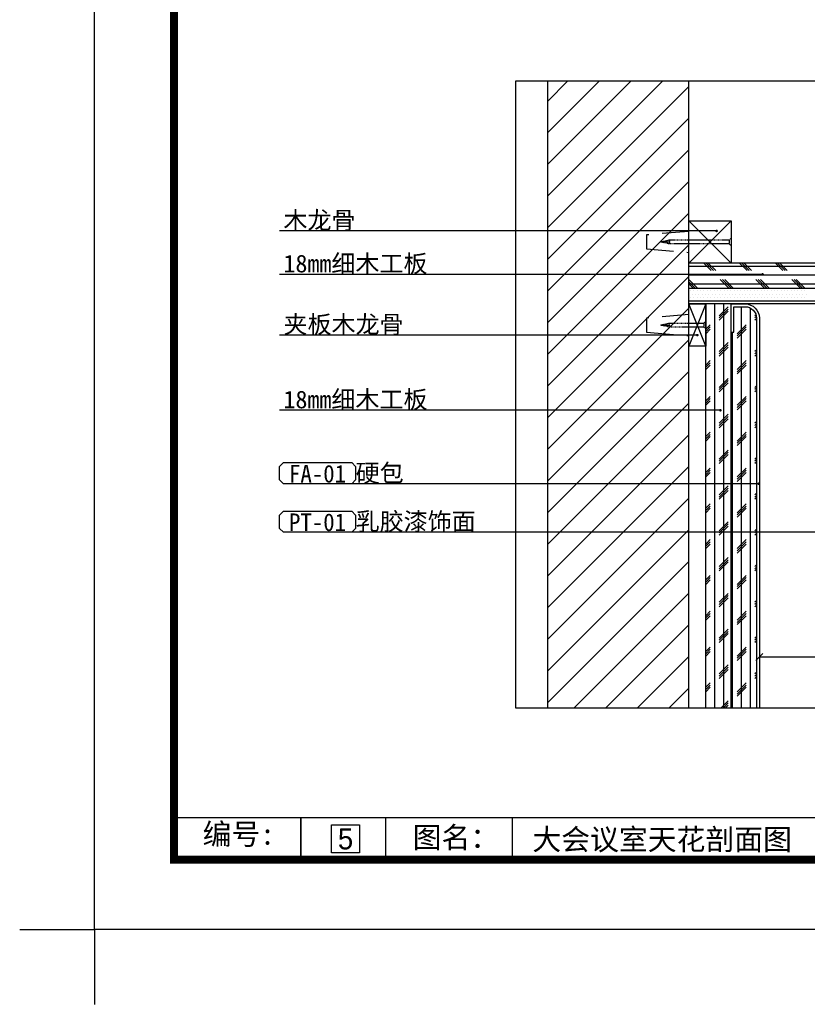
# Model space of a CAD drawing. Header units: millimetres. Extents: x -53 to 3023, y -53 to 2153.
# Tile 1 of 52: x -53 to 506, y -53 to 645. Entities that reach past the tile are written whole.
import ezdxf
from ezdxf.enums import TextEntityAlignment as Align

# ---------------------------------------------------------------- set-up
doc = ezdxf.new("R2010")
doc.units = ezdxf.units.MM
doc.header["$LTSCALE"] = 5
for name, pattern in [('DASH', [0.35, 0.25, -0.1]), ('HIDDEN2', [0.1875, 0.125, -0.0625]), ('HIDDENX2', [19.05, 12.7, -6.35])]:
    doc.linetypes.add(name, pattern=pattern)
doc.layers.get('Defpoints').update_dxf_attribs({"color": 8})
for name, color, linetype in [('A-建筑-拆墙', 251, 'Continuous'), ('A-建筑-窗户', 4, 'Continuous'), ('A2图框$0$E-图框', 100, 'Continuous'), ('E--图例', 3, 'Continuous'), ('E-尺寸标注', 9, 'Continuous'), ('E-文本', 7, 'Continuous'), ('F-文本', 61, 'Continuous'), ('Q-立面-填充', 251, 'Continuous'), ('Q-立面-墙体', 2, 'Continuous'), ('Q-立面-完成面造型线', 6, 'Continuous'), ('Q-立面-次粗线', 31, 'Continuous'), ('Q-立面-粗线', 30, 'Continuous'), ('Q-立面-细线', 8, 'Continuous')]:
    doc.layers.add(name, color=color, linetype=linetype)
doc.layers.add('A-批量打印图层', color=251, linetype='Continuous', plot=False)
doc.layers.add('A2图框$0$图框外线', color=1, linetype='Continuous', plot=False)
doc.styles.add('-宋体', font='SimSun.ttf', dxfattribs={"width": 0.8})
doc.styles.add('ar', font='arial.ttf')
doc.styles.add('CCD_DIM', font='SimSun.ttf', dxfattribs={"width": 0.8})
doc.styles.get("Standard").update_dxf_attribs({"font": 'SimSun.ttf'})
doc.styles.add('TXT', font='gbenor.shx', dxfattribs={"width": 0.7})
doc.styles.add('黑体', font='SIMHEI_0.TTF')
doc.dimstyles.new('1', dxfattribs={"dimscale": 0, "dimtxt": 2.5, "dimasz": 1.5, "dimexe": 1, "dimexo": 0, "dimgap": 0.3, "dimtad": 1, "dimdec": 0, "dimzin": 0, "dimdsep": 46, "dimtxsty": 'Standard', "dimblk": 'ARCHTICK', "dimcen": 0.09, "dimclrd": 8, "dimclre": 8, "dimclrt": 4, "dimadec": 0, "dimazin": 0, "dimtfac": 1, "dimtdec": 0, "dimtix": 1, "dimtofl": 0, "dimtmove": 2, "dimatfit": 3, "dimldrblk": 'DOTSMALL', "dimfxl": 5, "dimfxlon": 1, "dimtolj": 1, "dimtzin": 0, "dimarcsym": 0})
doc.dimstyles.get("Standard").update_dxf_attribs({"dimtxt": 0.18, "dimasz": 0.18, "dimexe": 0.18, "dimexo": 0.0625, "dimgap": 0.09, "dimtad": 0, "dimtih": 1, "dimtoh": 1, "dimdec": 4, "dimzin": 0, "dimdsep": 46, "dimtxsty": 'Standard', "dimcen": 0.09, "dimadec": 0, "dimazin": 0, "dimtfac": 1, "dimtdec": 4, "dimtofl": 0, "dimtmove": 0, "dimatfit": 3, "dimfxl": 1, "dimtolj": 1, "dimtzin": 0, "dimarcsym": 0})

# ---------------------------------------------------------------- blocks, each defined once
blk = doc.blocks.new('*U43')
at = {"layer": 'Q-立面-填充'}
for p, q in [((-15, 18), (15, 30)), ((15, 18), (-15, 30))]:
    blk.add_line(p, q, dxfattribs=at)
at = {"layer": 'Q-立面-次粗线', "linetype": 'HIDDEN2'}
for p, q in [((0, 50), (0, 44)), ((-1.4, 19.5), (1.4, 19.5))]:
    blk.add_line(p, q, dxfattribs=at)
blk.add_lwpolyline([(1.4, 44), (0, 50), (-1.4, 44), (-1.4, 19.5), (-2.6, 18), (2.6, 18), (1.4, 19.5)], close=True, dxfattribs=at)
blk.add_lwpolyline([(-1.4, 44, 0.251338), (0, 44, 0.251338), (1.4, 44)], format="xyb", dxfattribs=at)
at = {"layer": 'Q-立面-次粗线'}
blk.add_lwpolyline([(-15, 18), (15, 18), (15, 30), (-15, 30)], close=True, dxfattribs=at)
at = {"layer": 'Q-立面-细线', "linetype": 'HIDDENX2', "ltscale": 0.3}
blk.add_lwpolyline([(5, 60), (7.5, 30), (-7.5, 30), (-5, 60)], close=True, dxfattribs=at)
blk = doc.blocks.new('*U44')
at = {"layer": 'Q-立面-填充'}
for p, q in [((-15, 0), (15, 30)), ((15, 0), (-15, 30))]:
    blk.add_line(p, q, dxfattribs=at)
at = {"layer": 'Q-立面-次粗线', "linetype": 'HIDDEN2'}
for p, q in [((0, 50), (0, 44)), ((-1.4, 1.5), (1.4, 1.5))]:
    blk.add_line(p, q, dxfattribs=at)
blk.add_lwpolyline([(1.4, 44), (0, 50), (-1.4, 44), (-1.4, 1.5), (-2.6, 0), (2.6, 0), (1.4, 1.5)], close=True, dxfattribs=at)
blk.add_lwpolyline([(-1.4, 44, 0.251338), (0, 44, 0.251338), (1.4, 44)], format="xyb", dxfattribs=at)
at = {"layer": 'Q-立面-次粗线'}
blk.add_lwpolyline([(-15, 0), (15, 0), (15, 30), (-15, 30)], close=True, dxfattribs=at)
at = {"layer": 'Q-立面-细线', "linetype": 'HIDDENX2', "ltscale": 0.3}
blk.add_lwpolyline([(5, 60), (7.5, 30), (-7.5, 30), (-5, 60)], close=True, dxfattribs=at)
blk = doc.blocks.new('_ArchTick')
at = {"color": 0, "linetype": 'ByBlock', "const_width": 0.15}
blk.add_lwpolyline([(-0.5, -0.5), (0.5, 0.5)], dxfattribs=at)
blk = doc.blocks.new('*D126')
at = {"layer": 'Defpoints', "color": 0, "ltscale": 0.2, "transparency": 16777216}
for p in [(-535297.27, 505087.25), (-535257.27, 505087.25), (-535297.27, 505077.17)]:
    blk.add_point(p, dxfattribs=at)
at = {"layer": 'E-尺寸标注', "color": 44, "lineweight": -2, "ltscale": 0.2, "transparency": 16777216}
for p, q in [((-535297.27, 505082.17), (-535297.27, 505076.17)), ((-535257.27, 505082.17), (-535257.27, 505076.17)), ((-535257.27, 505077.17), (-535297.27, 505077.17))]:
    blk.add_line(p, q, dxfattribs=at)
at = {"layer": 'E-尺寸标注', "color": 44, "lineweight": -2, "ltscale": 0.2, "transparency": 16777216, "rotation": 180}
blk.add_blockref('_ArchTick', (-535297.27, 505077.17), dxfattribs=at)
at = {"layer": 'E-尺寸标注', "color": 44, "lineweight": -2, "ltscale": 0.2, "transparency": 16777216}
blk.add_blockref('_ArchTick', (-535257.27, 505077.17), dxfattribs=at)
at = {"layer": 'E-尺寸标注', "color": 50, "ltscale": 0.2, "transparency": 16777216, "insert": (-535277.27, 505079.17), "char_height": 2.5, "attachment_point": 5, "style": 'CCD_DIM'}
blk.add_mtext('\\A1;200', dxfattribs=at)
blk = doc.blocks.new('HBA_Leader_Dot')
at = {"color": 0, "linetype": 'ByBlock'}
blk.add_line((-5, 0), (-10, 0), dxfattribs=at)
at = {"color": 0, "linetype": 'ByBlock', "const_width": 5}
blk.add_lwpolyline([(-2.5, 0, 1), (2.5, 0, 1)], format="xyb", close=True, dxfattribs=at)
blk = doc.blocks.new('A2图框')
at = {"layer": 'A2图框$0$E-图框', "color": 4, "const_width": 1.13}
blk.add_lwpolyline([(-363.4, 295.3), (209.38, 295.3), (209.38, -104.9), (-363.4, -104.9)], close=True, dxfattribs=at)
at = {"layer": 'A2图框$0$图框外线', "color": 1}
blk.add_lwpolyline([(-374.72, 305.2), (219.28, 305.2), (219.28, -114.8), (-374.72, -114.8)], close=True, dxfattribs=at)
blk.add_lwpolyline([(-374.72, 305.2), (219.28, 305.2), (219.28, -114.8), (-374.72, -114.8)], close=True, dxfattribs=at)
blk.add_lwpolyline([(-374.72, 305.2), (219.28, 305.2), (219.28, -114.8), (-374.72, -114.8)], close=True, dxfattribs=at)
blk.add_lwpolyline([(-385.32, -114.8), (-374.72, -114.8), (-374.72, -125.41)], dxfattribs=at)
blk = doc.blocks.new('序号')
at = {"layer": 'E-文本', "color": 3}
blk.add_lwpolyline([(-5.25, 0.25), (0.25, 0.25), (0.25, -5.25), (-5.25, -5.25)], close=True, dxfattribs=at)
at = {"layer": 'E-文本', "style": '黑体'}
blk.add_attdef('序号', text='', height=4, dxfattribs=at).set_placement((-2.5, -2.5), align=Align.MIDDLE_CENTER)
blk = doc.blocks.new('材料编号1')
at = {"layer": 'E--图例', "color": 3}
blk.add_lwpolyline([(8.715, -1.898), (8.715, -0.637), (8.346, -0.267), (1.889, -0.267), (1.52, -0.637), (1.52, -1.898), (1.889, -2.267), (8.346, -2.267)], close=True, dxfattribs=at)
at = {"layer": 'E-文本', "style": 'TXT', "width": 0.7}
blk.add_attdef('编号', (1.608, -2.296), '', height=2, dxfattribs=at)
blk = doc.blocks.new('0')
at = {"color": 3}
for p, q in [((-535380.33, 505054.41), (-534861.54, 505054.41)), ((-535362.33, 505048.41), (-535362.33, 505054.41)), ((-535362.33, 505054.41), (-535362.33, 505048.41)), ((-535350.33, 505054.41), (-535350.33, 505048.41)), ((-535332.33, 505054.41), (-535332.33, 505048.41))]:
    blk.add_line(p, q, dxfattribs=at)
at = {"layer": 'A-批量打印图层'}
blk.add_lwpolyline([(-535391.64, 505458.51), (-534797.64, 505458.51), (-534797.64, 505038.51), (-535391.64, 505038.51)], close=True, dxfattribs=at)
at = {"layer": 'Defpoints', "linetype": 'Continuous'}
blk.add_lwpolyline([(-535331.89, 505069.97), (-534912.83, 505069.97), (-534912.83, 505158.84), (-535331.89, 505158.84)], close=True, dxfattribs=at)
at = {"layer": 'Q-立面-填充', "ltscale": 0.2}
for p, q in [((-535327.27, 505156.04, 1.38), (-535324.48, 505158.84, 1.38)), ((-535327.27, 505151.55, 1.38), (-535319.99, 505158.84, 1.38)), ((-535327.27, 505147.06, 1.38), (-535315.5, 505158.84, 1.38)), ((-535327.27, 505142.57, 1.38), (-535311.01, 505158.84, 1.38)), ((-535327.27, 505138.08, 1.38), (-535307.27, 505158.08, 1.38)), ((-535327.27, 505133.59, 1.38), (-535307.27, 505153.59, 1.38)), ((-535327.27, 505129.1, 1.38), (-535307.27, 505149.1, 1.38)), ((-535327.27, 505124.61, 1.38), (-535307.27, 505144.61, 1.38)), ((-535327.27, 505120.12, 1.38), (-535307.27, 505140.12, 1.38)), ((-535327.27, 505115.63, 1.38), (-535307.27, 505135.63, 1.38)), ((-535304.1, 505132, 1.38), (-535305.15, 505133.05, 1.38)), ((-535303.78, 505132, 1.38), (-535304.84, 505133.05, 1.38)), ((-535303.46, 505132, 1.38), (-535304.52, 505133.05, 1.38)), ((-535299.02, 505132, 1.38), (-535300.07, 505133.05, 1.38)), ((-535298.7, 505132, 1.38), (-535299.76, 505133.05, 1.38)), ((-535298.38, 505132, 1.38), (-535299.44, 505133.05, 1.38)), ((-535293.94, 505132, 1.38), (-535294.99, 505133.05, 1.38)), ((-535293.62, 505132, 1.38), (-535294.68, 505133.05, 1.38)), ((-535293.3, 505132, 1.38), (-535294.36, 505133.05, 1.38)), ((-535307.27, 505132.63, 1.38), (-535211.47, 505132.63, 1.38)), ((-535307.27, 505131.36, 1.38), (-535211.47, 505131.36, 1.38)), ((-535327.27, 505111.14, 1.38), (-535307.27, 505131.14, 1.38)), ((-535306, 505129.46, 1.38), (-535307.27, 505130.73, 1.38)), ((-535306.32, 505129.46, 1.38), (-535307.27, 505130.41, 1.38)), ((-535307.27, 505130.09, 1.38), (-535211.47, 505130.09, 1.38)), ((-535306.64, 505129.46, 1.38), (-535307.27, 505130.09, 1.38)), ((-535301.56, 505129.46, 1.38), (-535302.83, 505130.73, 1.38)), ((-535301.24, 505129.46, 1.38), (-535302.51, 505130.73, 1.38)), ((-535300.92, 505129.46, 1.38), (-535302.19, 505130.73, 1.38)), ((-535296.48, 505129.46, 1.38), (-535297.75, 505130.73, 1.38)), ((-535296.16, 505129.46, 1.38), (-535297.43, 505130.73, 1.38)), ((-535295.84, 505129.46, 1.38), (-535297.11, 505130.73, 1.38)), ((-535291.4, 505129.46, 1.38), (-535292.67, 505130.73, 1.38)), ((-535291.08, 505129.46, 1.38), (-535292.35, 505130.73, 1.38)), ((-535290.76, 505129.46, 1.38), (-535292.03, 505130.73, 1.38)), ((-535303.6, 505069.97, 1.38), (-535303.6, 505127.25, 1.38)), ((-535302.33, 505069.97, 1.38), (-535302.33, 505127.25, 1.38)), ((-535327.27, 505106.65, 1.38), (-535307.27, 505126.65, 1.38)), ((-535301.7, 505126.84, 1.38), (-535302.97, 505125.57, 1.38)), ((-535301.7, 505126.53, 1.38), (-535302.97, 505125.26, 1.38)), ((-535301.7, 505126.21, 1.38), (-535302.97, 505124.94, 1.38)), ((-535299.79, 505069.97, 1.38), (-535299.79, 505126.85, 1.38)), ((-535298.52, 505069.97, 1.38), (-535298.52, 505126.67, 1.38)), ((-535297.74, 505125.72, 1.38), (-535297.89, 505125.57, 1.38)), ((-535304.24, 505124.3, 1.38), (-535304.87, 505123.67, 1.38)), ((-535299.16, 505124.3, 1.38), (-535300.43, 505123.03, 1.38)), ((-535297.69, 505125.46, 1.38), (-535297.89, 505125.26, 1.38)), ((-535297.67, 505125.15, 1.38), (-535297.89, 505124.94, 1.38)), ((-535304.24, 505123.99, 1.38), (-535304.87, 505123.35, 1.38)), ((-535304.24, 505123.67, 1.38), (-535304.87, 505123.03, 1.38)), ((-535301.06, 505069.97, 1.38), (-535301.06, 505123.25, 1.38)), ((-535299.16, 505123.99, 1.38), (-535300.43, 505122.72, 1.38)), ((-535299.16, 505123.67, 1.38), (-535300.43, 505122.4, 1.38)), ((-535327.27, 505102.16, 1.38), (-535307.27, 505122.16, 1.38)), ((-535301.7, 505121.76, 1.38), (-535302.97, 505120.49, 1.38)), ((-535301.7, 505121.45, 1.38), (-535302.97, 505120.18, 1.38)), ((-535301.7, 505121.13, 1.38), (-535302.97, 505119.86, 1.38)), ((-535297.67, 505120.71, 1.38), (-535297.89, 505120.49, 1.38)), ((-535297.67, 505120.39, 1.38), (-535297.89, 505120.18, 1.38)), ((-535304.24, 505119.22, 1.38), (-535304.87, 505118.59, 1.38)), ((-535304.24, 505118.91, 1.38), (-535304.87, 505118.27, 1.38)), ((-535299.16, 505119.22, 1.38), (-535300.43, 505117.95, 1.38)), ((-535299.16, 505118.91, 1.38), (-535300.43, 505117.64, 1.38)), ((-535297.67, 505120.07, 1.38), (-535297.89, 505119.86, 1.38)), ((-535327.27, 505097.67, 1.38), (-535307.27, 505117.67, 1.38)), ((-535304.24, 505118.59, 1.38), (-535304.87, 505117.95, 1.38)), ((-535299.16, 505118.59, 1.38), (-535300.43, 505117.32, 1.38)), ((-535301.7, 505116.68, 1.38), (-535302.97, 505115.41, 1.38)), ((-535301.7, 505116.37, 1.38), (-535302.97, 505115.1, 1.38)), ((-535301.7, 505116.05, 1.38), (-535302.97, 505114.78, 1.38)), ((-535297.67, 505115.63, 1.38), (-535297.89, 505115.41, 1.38)), ((-535297.67, 505115.31, 1.38), (-535297.89, 505115.1, 1.38)), ((-535297.67, 505114.99, 1.38), (-535297.89, 505114.78, 1.38)), ((-535327.27, 505093.18, 1.38), (-535307.27, 505113.18, 1.38)), ((-535304.24, 505114.14, 1.38), (-535304.87, 505113.51, 1.38)), ((-535304.24, 505113.83, 1.38), (-535304.87, 505113.19, 1.38)), ((-535304.24, 505113.51, 1.38), (-535304.87, 505112.87, 1.38)), ((-535299.16, 505114.14, 1.38), (-535300.43, 505112.87, 1.38)), ((-535299.16, 505113.83, 1.38), (-535300.43, 505112.56, 1.38)), ((-535299.16, 505113.51, 1.38), (-535300.43, 505112.24, 1.38)), ((-535301.7, 505111.6, 1.38), (-535302.97, 505110.33, 1.38)), ((-535301.7, 505111.29, 1.38), (-535302.97, 505110.02, 1.38)), ((-535301.7, 505110.97, 1.38), (-535302.97, 505109.7, 1.38)), ((-535297.67, 505110.55, 1.38), (-535297.89, 505110.33, 1.38)), ((-535304.24, 505109.06, 1.38), (-535304.87, 505108.43, 1.38)), ((-535299.16, 505109.06, 1.38), (-535300.43, 505107.79, 1.38)), ((-535297.67, 505110.23, 1.38), (-535297.89, 505110.02, 1.38)), ((-535297.67, 505109.91, 1.38), (-535297.89, 505109.7, 1.38)), ((-535327.27, 505088.69, 1.38), (-535307.27, 505108.69, 1.38)), ((-535304.24, 505108.75, 1.38), (-535304.87, 505108.11, 1.38)), ((-535304.24, 505108.43, 1.38), (-535304.87, 505107.79, 1.38)), ((-535299.16, 505108.75, 1.38), (-535300.43, 505107.48, 1.38)), ((-535299.16, 505108.43, 1.38), (-535300.43, 505107.16, 1.38)), ((-535301.7, 505106.52, 1.38), (-535302.97, 505105.25, 1.38)), ((-535301.7, 505106.21, 1.38), (-535302.97, 505104.94, 1.38)), ((-535301.7, 505105.89, 1.38), (-535302.97, 505104.62, 1.38)), ((-535297.67, 505105.47, 1.38), (-535297.89, 505105.25, 1.38)), ((-535297.67, 505105.15, 1.38), (-535297.89, 505104.94, 1.38)), ((-535297.67, 505104.83, 1.38), (-535297.89, 505104.62, 1.38)), ((-535327.27, 505084.2, 1.38), (-535307.27, 505104.2, 1.38)), ((-535304.24, 505103.98, 1.38), (-535304.87, 505103.35, 1.38)), ((-535304.24, 505103.67, 1.38), (-535304.87, 505103.03, 1.38)), ((-535304.24, 505103.35, 1.38), (-535304.87, 505102.71, 1.38)), ((-535299.16, 505103.98, 1.38), (-535300.43, 505102.71, 1.38)), ((-535299.16, 505103.67, 1.38), (-535300.43, 505102.4, 1.38)), ((-535299.16, 505103.35, 1.38), (-535300.43, 505102.08, 1.38)), ((-535301.7, 505101.44, 1.38), (-535302.97, 505100.17, 1.38)), ((-535301.7, 505101.13, 1.38), (-535302.97, 505099.86, 1.38)), ((-535301.7, 505100.81, 1.38), (-535302.97, 505099.54, 1.38)), ((-535327.27, 505079.71, 1.38), (-535307.27, 505099.71, 1.38)), ((-535297.67, 505100.39, 1.38), (-535297.89, 505100.17, 1.38)), ((-535297.67, 505100.07, 1.38), (-535297.89, 505099.86, 1.38)), ((-535297.67, 505099.75, 1.38), (-535297.89, 505099.54, 1.38)), ((-535304.24, 505098.9, 1.38), (-535304.87, 505098.27, 1.38)), ((-535304.24, 505098.59, 1.38), (-535304.87, 505097.95, 1.38)), ((-535304.24, 505098.27, 1.38), (-535304.87, 505097.63, 1.38)), ((-535299.16, 505098.9, 1.38), (-535300.43, 505097.63, 1.38)), ((-535299.16, 505098.59, 1.38), (-535300.43, 505097.32, 1.38)), ((-535299.16, 505098.27, 1.38), (-535300.43, 505097, 1.38)), ((-535301.7, 505096.36, 1.38), (-535302.97, 505095.09, 1.38)), ((-535327.27, 505075.22, 1.38), (-535307.27, 505095.22, 1.38)), ((-535301.7, 505096.05, 1.38), (-535302.97, 505094.78, 1.38)), ((-535301.7, 505095.73, 1.38), (-535302.97, 505094.46, 1.38)), ((-535297.67, 505095.31, 1.38), (-535297.89, 505095.09, 1.38)), ((-535297.67, 505094.99, 1.38), (-535297.89, 505094.78, 1.38)), ((-535304.24, 505093.82, 1.38), (-535304.87, 505093.19, 1.38)), ((-535299.16, 505093.82, 1.38), (-535300.43, 505092.55, 1.38)), ((-535297.67, 505094.67, 1.38), (-535297.89, 505094.46, 1.38)), ((-535304.24, 505093.51, 1.38), (-535304.87, 505092.87, 1.38)), ((-535304.24, 505093.19, 1.38), (-535304.87, 505092.55, 1.38)), ((-535299.16, 505093.51, 1.38), (-535300.43, 505092.24, 1.38)), ((-535299.16, 505093.19, 1.38), (-535300.43, 505091.92, 1.38)), ((-535301.7, 505091.28, 1.38), (-535302.97, 505090.01, 1.38)), ((-535301.7, 505090.97, 1.38), (-535302.97, 505089.7, 1.38)), ((-535327.27, 505070.73, 1.38), (-535307.27, 505090.73, 1.38)), ((-535301.7, 505090.65, 1.38), (-535302.97, 505089.38, 1.38)), ((-535297.67, 505090.23, 1.38), (-535297.89, 505090.01, 1.38)), ((-535297.67, 505089.91, 1.38), (-535297.89, 505089.7, 1.38)), ((-535297.67, 505089.59, 1.38), (-535297.89, 505089.38, 1.38)), ((-535304.24, 505088.74, 1.38), (-535304.87, 505088.11, 1.38)), ((-535304.24, 505088.43, 1.38), (-535304.87, 505087.79, 1.38)), ((-535304.24, 505088.11, 1.38), (-535304.87, 505087.47, 1.38)), ((-535299.16, 505088.74, 1.38), (-535300.43, 505087.47, 1.38)), ((-535299.16, 505088.43, 1.38), (-535300.43, 505087.16, 1.38)), ((-535299.16, 505088.11, 1.38), (-535300.43, 505086.84, 1.38)), ((-535323.55, 505069.97, 1.38), (-535307.27, 505086.24, 1.38)), ((-535301.7, 505086.2, 1.38), (-535302.97, 505084.93, 1.38)), ((-535301.7, 505085.89, 1.38), (-535302.97, 505084.62, 1.38)), ((-535301.7, 505085.57, 1.38), (-535302.97, 505084.3, 1.38)), ((-535297.67, 505085.15, 1.38), (-535297.89, 505084.93, 1.38)), ((-535297.67, 505084.83, 1.38), (-535297.89, 505084.62, 1.38)), ((-535297.67, 505084.51, 1.38), (-535297.89, 505084.3, 1.38)), ((-535304.24, 505083.66, 1.38), (-535304.87, 505083.03, 1.38)), ((-535304.24, 505083.35, 1.38), (-535304.87, 505082.71, 1.38)), ((-535304.24, 505083.03, 1.38), (-535304.87, 505082.39, 1.38)), ((-535299.16, 505083.66, 1.38), (-535300.43, 505082.39, 1.38)), ((-535299.16, 505083.35, 1.38), (-535300.43, 505082.08, 1.38)), ((-535299.16, 505083.03, 1.38), (-535300.43, 505081.76, 1.38)), ((-535319.06, 505069.97, 1.38), (-535307.27, 505081.75, 1.38)), ((-535301.7, 505081.12, 1.38), (-535302.97, 505079.85, 1.38)), ((-535301.7, 505080.81, 1.38), (-535302.97, 505079.54, 1.38)), ((-535301.7, 505080.49, 1.38), (-535302.97, 505079.22, 1.38)), ((-535297.67, 505080.07, 1.38), (-535297.89, 505079.85, 1.38)), ((-535297.67, 505079.75, 1.38), (-535297.89, 505079.54, 1.38)), ((-535304.24, 505078.58, 1.38), (-535304.87, 505077.95, 1.38)), ((-535304.24, 505078.27, 1.38), (-535304.87, 505077.63, 1.38)), ((-535299.16, 505078.58, 1.38), (-535300.43, 505077.31, 1.38)), ((-535299.16, 505078.27, 1.38), (-535300.43, 505077, 1.38)), ((-535297.67, 505079.43, 1.38), (-535297.89, 505079.22, 1.38)), ((-535314.56, 505069.97, 1.38), (-535307.27, 505077.26, 1.38)), ((-535304.24, 505077.95, 1.38), (-535304.87, 505077.31, 1.38)), ((-535299.16, 505077.95, 1.38), (-535300.43, 505076.68, 1.38)), ((-535301.7, 505076.04, 1.38), (-535302.97, 505074.77, 1.38)), ((-535301.7, 505075.73, 1.38), (-535302.97, 505074.46, 1.38)), ((-535301.7, 505075.41, 1.38), (-535302.97, 505074.14, 1.38)), ((-535297.67, 505074.99, 1.38), (-535297.89, 505074.77, 1.38)), ((-535297.67, 505074.67, 1.38), (-535297.89, 505074.46, 1.38)), ((-535297.67, 505074.35, 1.38), (-535297.89, 505074.14, 1.38)), ((-535310.07, 505069.97, 1.38), (-535307.27, 505072.77, 1.38)), ((-535304.24, 505073.5, 1.38), (-535304.87, 505072.87, 1.38)), ((-535304.24, 505073.19, 1.38), (-535304.87, 505072.55, 1.38)), ((-535304.24, 505072.87, 1.38), (-535304.87, 505072.23, 1.38)), ((-535299.16, 505073.5, 1.38), (-535300.43, 505072.23, 1.38)), ((-535299.16, 505073.19, 1.38), (-535300.43, 505071.92, 1.38)), ((-535299.16, 505072.87, 1.38), (-535300.43, 505071.6, 1.38)), ((-535301.7, 505070.96, 1.38), (-535302.7, 505069.97, 1.38)), ((-535301.7, 505070.65, 1.38), (-535302.38, 505069.97, 1.38)), ((-535301.7, 505070.33, 1.38), (-535302.06, 505069.97, 1.38))]:
    blk.add_line(p, q, dxfattribs=at)
at = {"layer": 'Q-立面-墙体', "ltscale": 0.2}
for p, q in [((-535327.27, 505069.97, 1.38), (-535327.27, 505158.84, 1.38)), ((-535307.27, 505069.97, 1.38), (-535307.27, 505158.84, 1.38))]:
    blk.add_line(p, q, dxfattribs=at)
at = {"layer": 'Q-立面-完成面造型线', "ltscale": 0.2}
blk.add_line((-535217.27, 505127.25, 1.38), (-535307.27, 505127.25, 1.38), dxfattribs=at)
at = {"layer": 'Q-立面-完成面造型线', "ltscale": 0.2, "elevation": 1.38}
blk.add_lwpolyline([(-535301.27, 505127.25), (-535299.27, 505127.25, -0.414214), (-535297.27, 505125.25), (-535297.27, 505069.97)], format="xyb", dxfattribs=at)
at = {"layer": 'Q-立面-次粗线', "ltscale": 0.2}
for p, q in [((-535211.47, 505133.05, 1.38), (-535307.27, 505133.05, 1.38)), ((-535211.47, 505129.45, 1.38), (-535307.27, 505129.45, 1.38)), ((-535307.27, 505128.61, 1.38), (-535307.27, 505128.61, 1.38)), ((-535307.04, 505129.09, 1.38), (-535307.04, 505129.09, 1.38)), ((-535306.8, 505128.61, 1.38), (-535306.8, 505128.61, 1.38)), ((-535306.56, 505129.09, 1.38), (-535306.56, 505129.09, 1.38)), ((-535306.32, 505128.61, 1.38), (-535306.32, 505128.61, 1.38)), ((-535306.08, 505129.09, 1.38), (-535306.08, 505129.09, 1.38)), ((-535305.84, 505128.61, 1.38), (-535305.84, 505128.61, 1.38)), ((-535305.61, 505129.09, 1.38), (-535305.61, 505129.09, 1.38)), ((-535305.37, 505128.61, 1.38), (-535305.37, 505128.61, 1.38)), ((-535305.13, 505129.09, 1.38), (-535305.13, 505129.09, 1.38)), ((-535304.89, 505128.61, 1.38), (-535304.89, 505128.61, 1.38)), ((-535304.65, 505129.09, 1.38), (-535304.65, 505129.09, 1.38)), ((-535304.42, 505128.61, 1.38), (-535304.42, 505128.61, 1.38)), ((-535304.18, 505129.09, 1.38), (-535304.18, 505129.09, 1.38)), ((-535303.94, 505128.61, 1.38), (-535303.94, 505128.61, 1.38)), ((-535303.7, 505129.09, 1.38), (-535303.7, 505129.09, 1.38)), ((-535303.46, 505128.61, 1.38), (-535303.46, 505128.61, 1.38)), ((-535303.23, 505129.09, 1.38), (-535303.23, 505129.09, 1.38)), ((-535302.99, 505128.61, 1.38), (-535302.99, 505128.61, 1.38)), ((-535302.75, 505129.09, 1.38), (-535302.75, 505129.09, 1.38)), ((-535302.51, 505128.61, 1.38), (-535302.51, 505128.61, 1.38)), ((-535302.27, 505129.09, 1.38), (-535302.27, 505129.09, 1.38)), ((-535302.03, 505128.61, 1.38), (-535302.03, 505128.61, 1.38)), ((-535301.8, 505129.09, 1.38), (-535301.8, 505129.09, 1.38)), ((-535301.56, 505128.61, 1.38), (-535301.56, 505128.61, 1.38)), ((-535301.32, 505129.09, 1.38), (-535301.32, 505129.09, 1.38)), ((-535301.08, 505128.61, 1.38), (-535301.08, 505128.61, 1.38)), ((-535300.84, 505129.09, 1.38), (-535300.84, 505129.09, 1.38)), ((-535300.61, 505128.61, 1.38), (-535300.61, 505128.61, 1.38)), ((-535300.37, 505129.09, 1.38), (-535300.37, 505129.09, 1.38)), ((-535300.13, 505128.61, 1.38), (-535300.13, 505128.61, 1.38)), ((-535299.89, 505129.09, 1.38), (-535299.89, 505129.09, 1.38)), ((-535299.65, 505128.61, 1.38), (-535299.65, 505128.61, 1.38)), ((-535299.42, 505129.09, 1.38), (-535299.42, 505129.09, 1.38)), ((-535299.18, 505128.61, 1.38), (-535299.18, 505128.61, 1.38)), ((-535298.94, 505129.09, 1.38), (-535298.94, 505129.09, 1.38)), ((-535298.7, 505128.61, 1.38), (-535298.7, 505128.61, 1.38)), ((-535298.46, 505129.09, 1.38), (-535298.46, 505129.09, 1.38)), ((-535298.22, 505128.61, 1.38), (-535298.22, 505128.61, 1.38)), ((-535297.99, 505129.09, 1.38), (-535297.99, 505129.09, 1.38)), ((-535297.75, 505128.61, 1.38), (-535297.75, 505128.61, 1.38)), ((-535297.51, 505129.09, 1.38), (-535297.51, 505129.09, 1.38)), ((-535297.27, 505128.61, 1.38), (-535297.27, 505128.61, 1.38)), ((-535297.03, 505129.09, 1.38), (-535297.03, 505129.09, 1.38)), ((-535296.8, 505128.61, 1.38), (-535296.8, 505128.61, 1.38)), ((-535296.56, 505129.09, 1.38), (-535296.56, 505129.09, 1.38)), ((-535296.32, 505128.61, 1.38), (-535296.32, 505128.61, 1.38)), ((-535296.08, 505129.09, 1.38), (-535296.08, 505129.09, 1.38)), ((-535295.84, 505128.61, 1.38), (-535295.84, 505128.61, 1.38)), ((-535295.61, 505129.09, 1.38), (-535295.61, 505129.09, 1.38)), ((-535295.37, 505128.61, 1.38), (-535295.37, 505128.61, 1.38)), ((-535295.13, 505129.09, 1.38), (-535295.13, 505129.09, 1.38)), ((-535294.89, 505128.61, 1.38), (-535294.89, 505128.61, 1.38)), ((-535294.65, 505129.09, 1.38), (-535294.65, 505129.09, 1.38)), ((-535294.41, 505128.61, 1.38), (-535294.41, 505128.61, 1.38)), ((-535294.18, 505129.09, 1.38), (-535294.18, 505129.09, 1.38)), ((-535293.94, 505128.61, 1.38), (-535293.94, 505128.61, 1.38)), ((-535293.7, 505129.09, 1.38), (-535293.7, 505129.09, 1.38)), ((-535293.46, 505128.61, 1.38), (-535293.46, 505128.61, 1.38)), ((-535293.22, 505129.09, 1.38), (-535293.22, 505129.09, 1.38)), ((-535292.99, 505128.61, 1.38), (-535292.99, 505128.61, 1.38)), ((-535292.75, 505129.09, 1.38), (-535292.75, 505129.09, 1.38)), ((-535292.51, 505128.61, 1.38), (-535292.51, 505128.61, 1.38)), ((-535292.27, 505129.09, 1.38), (-535292.27, 505129.09, 1.38)), ((-535292.03, 505128.61, 1.38), (-535292.03, 505128.61, 1.38)), ((-535291.8, 505129.09, 1.38), (-535291.8, 505129.09, 1.38)), ((-535291.56, 505128.61, 1.38), (-535291.56, 505128.61, 1.38)), ((-535291.32, 505129.09, 1.38), (-535291.32, 505129.09, 1.38)), ((-535291.08, 505128.61, 1.38), (-535291.08, 505128.61, 1.38)), ((-535290.84, 505129.09, 1.38), (-535290.84, 505129.09, 1.38)), ((-535290.6, 505128.61, 1.38), (-535290.6, 505128.61, 1.38)), ((-535216.87, 505127.65, 1.38), (-535307.27, 505127.65, 1.38)), ((-535307.04, 505128.13, 1.38), (-535307.04, 505128.13, 1.38)), ((-535306.8, 505127.66, 1.38), (-535306.8, 505127.66, 1.38)), ((-535306.56, 505128.13, 1.38), (-535306.56, 505128.13, 1.38)), ((-535306.32, 505127.66, 1.38), (-535306.32, 505127.66, 1.38)), ((-535306.08, 505128.13, 1.38), (-535306.08, 505128.13, 1.38)), ((-535305.84, 505127.66, 1.38), (-535305.84, 505127.66, 1.38)), ((-535305.61, 505128.13, 1.38), (-535305.61, 505128.13, 1.38)), ((-535305.37, 505127.66, 1.38), (-535305.37, 505127.66, 1.38)), ((-535305.13, 505128.13, 1.38), (-535305.13, 505128.13, 1.38)), ((-535304.89, 505127.66, 1.38), (-535304.89, 505127.66, 1.38)), ((-535304.87, 505069.97, 1.38), (-535304.87, 505127.25, 1.38)), ((-535304.65, 505128.13, 1.38), (-535304.65, 505128.13, 1.38)), ((-535304.42, 505127.66, 1.38), (-535304.42, 505127.66, 1.38)), ((-535304.18, 505128.13, 1.38), (-535304.18, 505128.13, 1.38)), ((-535303.94, 505127.66, 1.38), (-535303.94, 505127.66, 1.38)), ((-535303.7, 505128.13, 1.38), (-535303.7, 505128.13, 1.38)), ((-535303.46, 505127.66, 1.38), (-535303.46, 505127.66, 1.38)), ((-535303.23, 505128.13, 1.38), (-535303.23, 505128.13, 1.38)), ((-535302.99, 505127.66, 1.38), (-535302.99, 505127.66, 1.38)), ((-535302.75, 505128.13, 1.38), (-535302.75, 505128.13, 1.38)), ((-535302.51, 505127.66, 1.38), (-535302.51, 505127.66, 1.38)), ((-535302.27, 505128.13, 1.38), (-535302.27, 505128.13, 1.38)), ((-535302.03, 505127.66, 1.38), (-535302.03, 505127.66, 1.38)), ((-535301.8, 505128.13, 1.38), (-535301.8, 505128.13, 1.38)), ((-535301.56, 505127.66, 1.38), (-535301.56, 505127.66, 1.38)), ((-535301.32, 505128.13, 1.38), (-535301.32, 505128.13, 1.38)), ((-535301.27, 505069.97, 1.38), (-535301.27, 505127.25, 1.38)), ((-535301.08, 505127.66, 1.38), (-535301.08, 505127.66, 1.38)), ((-535300.84, 505128.13, 1.38), (-535300.84, 505128.13, 1.38)), ((-535300.61, 505127.66, 1.38), (-535300.61, 505127.66, 1.38)), ((-535300.37, 505128.13, 1.38), (-535300.37, 505128.13, 1.38)), ((-535300.13, 505127.66, 1.38), (-535300.13, 505127.66, 1.38)), ((-535299.89, 505128.13, 1.38), (-535299.89, 505128.13, 1.38)), ((-535299.65, 505127.66, 1.38), (-535299.65, 505127.66, 1.38)), ((-535299.42, 505128.13, 1.38), (-535299.42, 505128.13, 1.38)), ((-535299.18, 505127.66, 1.38), (-535299.18, 505127.66, 1.38)), ((-535298.94, 505128.13, 1.38), (-535298.94, 505128.13, 1.38)), ((-535298.7, 505127.66, 1.38), (-535298.7, 505127.66, 1.38)), ((-535298.46, 505128.13, 1.38), (-535298.46, 505128.13, 1.38)), ((-535298.22, 505127.66, 1.38), (-535298.22, 505127.66, 1.38)), ((-535297.99, 505128.13, 1.38), (-535297.99, 505128.13, 1.38)), ((-535297.75, 505127.66, 1.38), (-535297.75, 505127.66, 1.38)), ((-535297.51, 505128.13, 1.38), (-535297.51, 505128.13, 1.38)), ((-535297.27, 505127.66, 1.38), (-535297.27, 505127.66, 1.38)), ((-535297.03, 505128.13, 1.38), (-535297.03, 505128.13, 1.38)), ((-535296.8, 505127.66, 1.38), (-535296.8, 505127.66, 1.38)), ((-535296.56, 505128.13, 1.38), (-535296.56, 505128.13, 1.38)), ((-535296.32, 505127.66, 1.38), (-535296.32, 505127.66, 1.38)), ((-535296.08, 505128.13, 1.38), (-535296.08, 505128.13, 1.38)), ((-535295.84, 505127.66, 1.38), (-535295.84, 505127.66, 1.38)), ((-535295.61, 505128.13, 1.38), (-535295.61, 505128.13, 1.38)), ((-535295.37, 505127.66, 1.38), (-535295.37, 505127.66, 1.38)), ((-535295.13, 505128.13, 1.38), (-535295.13, 505128.13, 1.38)), ((-535294.89, 505127.66, 1.38), (-535294.89, 505127.66, 1.38)), ((-535294.65, 505128.13, 1.38), (-535294.65, 505128.13, 1.38)), ((-535294.41, 505127.66, 1.38), (-535294.41, 505127.66, 1.38)), ((-535294.18, 505128.13, 1.38), (-535294.18, 505128.13, 1.38)), ((-535293.94, 505127.66, 1.38), (-535293.94, 505127.66, 1.38)), ((-535293.7, 505128.13, 1.38), (-535293.7, 505128.13, 1.38)), ((-535293.46, 505127.66, 1.38), (-535293.46, 505127.66, 1.38)), ((-535293.22, 505128.13, 1.38), (-535293.22, 505128.13, 1.38)), ((-535292.99, 505127.66, 1.38), (-535292.99, 505127.66, 1.38)), ((-535292.75, 505128.13, 1.38), (-535292.75, 505128.13, 1.38)), ((-535292.51, 505127.66, 1.38), (-535292.51, 505127.66, 1.38)), ((-535292.27, 505128.13, 1.38), (-535292.27, 505128.13, 1.38)), ((-535292.03, 505127.66, 1.38), (-535292.03, 505127.66, 1.38)), ((-535291.8, 505128.13, 1.38), (-535291.8, 505128.13, 1.38)), ((-535291.56, 505127.66, 1.38), (-535291.56, 505127.66, 1.38)), ((-535291.32, 505128.13, 1.38), (-535291.32, 505128.13, 1.38)), ((-535291.08, 505127.66, 1.38), (-535291.08, 505127.66, 1.38)), ((-535290.84, 505128.13, 1.38), (-535290.84, 505128.13, 1.38)), ((-535290.6, 505127.66, 1.38), (-535290.6, 505127.66, 1.38)), ((-535301.27, 505123.25, 1.38), (-535300.87, 505123.25, 1.38))]:
    blk.add_line(p, q, dxfattribs=at)
at = {"layer": 'Q-立面-次粗线', "ltscale": 0.2, "elevation": 1.38}
blk.add_lwpolyline([(-535300.87, 505123.25), (-535300.87, 505126.85), (-535299.27, 505126.85, -0.414214), (-535297.67, 505125.25), (-535297.67, 505069.97)], format="xyb", dxfattribs=at)
at = {"layer": 'Q-立面-粗线', "linetype": 'DASH', "ltscale": 5}
blk.add_lwpolyline([(-535331.89, 505069.97), (-534912.83, 505069.97), (-534912.83, 505158.84), (-535331.89, 505158.84)], close=True, dxfattribs=at)
at = {"ltscale": 0.2, "xscale": -0.1999999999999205, "yscale": 0.1999999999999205, "zscale": 0.1999999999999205, "rotation": 90}
for name, p in [('*U44', (-535301.27, 505136.05, 1.38)), ('*U43', (-535301.27, 505124.25, 1.38))]:
    blk.add_blockref(name, p, dxfattribs=at)
at = {"layer": 'A-建筑-窗户', "ltscale": 0.5}
blk.add_blockref('A2图框', (-535016.93, 505153.31), dxfattribs=at)
at = {"layer": 'E-文本', "color": 8}
ref = blk.add_blockref('序号', (-535354.2, 505053.18), dxfattribs=dict(at, xscale=0.7199999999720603, yscale=0.7199999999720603, zscale=0.7199999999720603))
ref.add_attrib('序号', '5', dxfattribs={"layer": 'F-文本', "color": 7, "height": 3, "style": 'ar', "width": 0.926302}).set_placement((-535356, 505051.38), align=Align.MIDDLE_CENTER)
at = {"layer": 'F-文本', "color": 43}
ref = blk.add_blockref('材料编号1', (-535367.65, 505101.34), dxfattribs=dict(at, xscale=-1.5, yscale=1.5, zscale=1.5, rotation=180))
ref.add_attrib('编号', 'FA-01', (-535364.02, 505101.92), dxfattribs={"color": 7, "height": 2.5, "style": '-宋体', "width": 0.951562})
ref = blk.add_blockref('材料编号1', (-535367.65, 505094.46), dxfattribs=dict(at, xscale=-1.5, yscale=1.5, zscale=1.5, rotation=180))
ref.add_attrib('编号', 'PT-01', (-535364.02, 505095.04), dxfattribs={"color": 7, "height": 2.5, "style": '-宋体', "width": 0.951562})
at = {"layer": 'E-文本', "style": '黑体'}
for s, p in [('编号:', (-535376.28, 505052.05)), ('图名：', (-535346.47, 505051.58))]:
    blk.add_text(s, height=3, dxfattribs=at).set_placement(p, align=Align.MIDDLE_LEFT)
at = {"layer": 'E-文本', "color": 8, "style": '黑体'}
blk.add_text('大会议室天花剖面图', height=3, dxfattribs=at).set_placement((-535329.48, 505051.3), align=Align.MIDDLE_LEFT)
at = {"layer": 'E-文本', "char_height": 2.5, "width": 67.2735, "attachment_point": 7, "style": '-宋体'}
for s, insert in [('{\\W1;木龙骨}', (-535364.81, 505137.61)), ('{\\W1;18mm细木工板}', (-535364.81, 505131.45)), ('{\\W1;夹板木龙骨}', (-535364.81, 505122.83)), ('{\\W1;18mm细木工板}', (-535364.81, 505112.17)), ('{\\W1;硬包}', (-535354.57, 505101.75)), ('{\\W1;乳胶漆饰面}', (-535354.57, 505094.86))]:
    blk.add_mtext(s, dxfattribs=dict(at, insert=insert))
at = {"layer": 'E-尺寸标注', "ltscale": 0.2}
dim = blk.add_linear_dim(base=(-535297.27, 505077.17, 1.38), p1=(-535257.27, 505087.25, 1.38), p2=(-535297.27, 505087.25, 1.38), angle=180, dimstyle='Standard', override={"dimscale": 1, "dimtxt": 2.5, "dimasz": 1, "dimexe": 1, "dimexo": 1, "dimgap": 0.75, "dimtad": 1, "dimtih": 0, "dimtoh": 0, "dimdec": 0, "dimlfac": 5, "dimrnd": 0.005, "dimtxsty": 'CCD_DIM', "dimblk": 'ArchTick', "dimcen": 0.13, "dimclrd": 44, "dimclre": 44, "dimclrt": 50, "dimtdec": 0, "dimtix": 1, "dimtofl": 1, "dimtmove": 2, "dimldrblk": 'HBA_Leader_Dot', "dimfxl": 5, "dimfxlon": 1, "dimtvp": 1}, dxfattribs=at)
dim.commit()
dim.dimension.update_dxf_attribs({"geometry": '*D126', "text_midpoint": (-535277.27, 505079.17, 1.38)})
at = {"layer": 'A-建筑-拆墙'}
for points in [[(-535303.34, 505137.61), (-535365.37, 505137.61)], [(-535296.81, 505131.45), (-535365.37, 505131.45)], [(-535306.07, 505122.83), (-535365.37, 505122.83)], [(-535302.8, 505112.17), (-535365.37, 505112.17)], [(-535297.37, 505101.75), (-535355.13, 505101.75)], [(-535257.12, 505094.86), (-535355.13, 505094.86)]]:
    blk.add_leader(points, dimstyle='1', override={"dimscale": 0.487633, "dimasz": 0.75, "dimtad": 0, "dimldrblk": 'Dot'}, dxfattribs=at)

msp = doc.modelspace()

# ---------------------------------------------------------------- block references
at = {"xscale": 5, "yscale": 5, "zscale": 5}
msp.add_blockref('0', (2676958.21, -2525192.55), dxfattribs=at)

doc.saveas('drawing.dxf')
